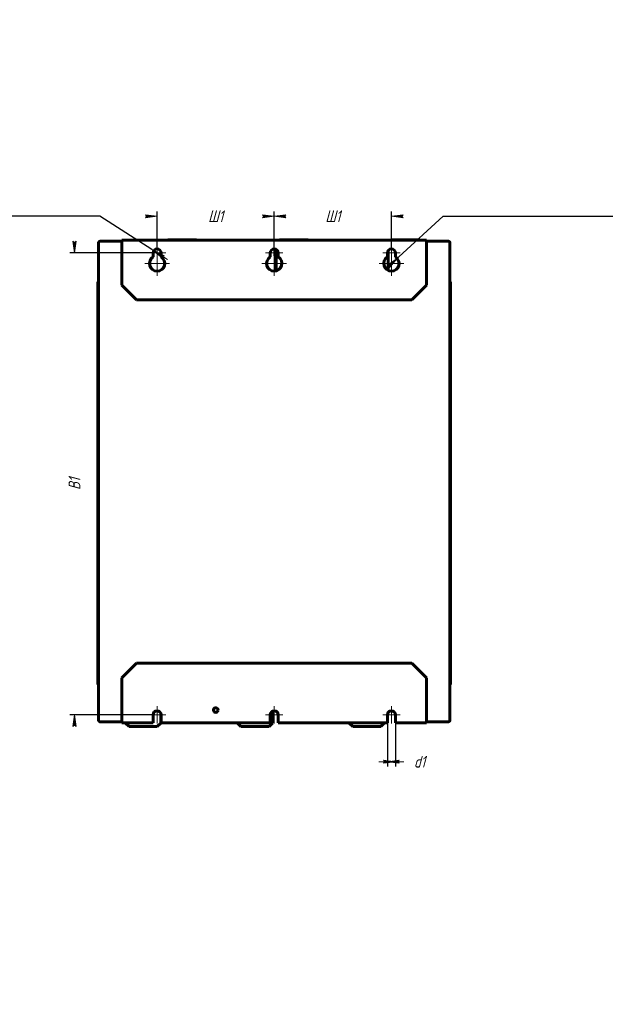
# Model space of a CAD drawing. Header units: millimetres. Extents: x 0 to 594, y 0 to 420.
# Tile 11 of 11: x 344 to 594, y 0 to 420. Entities that reach past the tile are written whole.
import ezdxf

# ---------------------------------------------------------------- set-up
doc = ezdxf.new("R2010")
doc.units = ezdxf.units.MM
for name, pattern in [('K5LT_AXLED', [19.5, 15, -1.5, 1.5, -1.5]), ('K5LT_BASIC', [0]), ('K5LT_THIN', [0])]:
    doc.linetypes.add(name, pattern=pattern)
doc.layers.add('Системный слой', color=7, linetype='Continuous')
doc.styles.add('KDIMTEXTSTYLE', font='GOST_AU.SHX', dxfattribs={"width": 0.96, "oblique": 15, "height": 5})
doc.dimstyles.new('KDIMSTYLE (0.25)', dxfattribs={"dimtxt": 5, "dimasz": 1, "dimexe": 2, "dimexo": 0, "dimgap": 1, "dimtad": 1, "dimlfac": 4, "dimtxsty": 'KDIMTEXTSTYLE', "dimsah": 1, "dimcen": 0, "dimdle": 1, "dimadec": 0, "dimazin": 0, "dimtfac": 0.667, "dimtmove": 0, "dimatfit": 3, "dimfxl": 1, "dimtvp": 1, "dimtolj": 1, "dimtzin": 0, "dimarcsym": 0})

# ---------------------------------------------------------------- blocks, each defined once
blk = doc.blocks.new('U35')
at = {"layer": 'Системный слой', "color": 30, "linetype": 'K5LT_AXLED', "lineweight": 18, "true_color": 0xff8000}
for q in [(402.71, 324.2), (399.02, 320.51), (402.71, 316.82), (406.4, 320.51)]:
    blk.add_line((402.71, 320.51), q, dxfattribs=at)
blk = doc.blocks.new('U36')
at = {"layer": 'Системный слой', "color": 30, "linetype": 'K5LT_AXLED', "lineweight": 18, "true_color": 0xff8000}
for q in [(402.71, 321.26), (397.46, 316.01), (407.96, 316.01), (402.71, 310.76)]:
    blk.add_line((402.71, 316.01), q, dxfattribs=at)
blk = doc.blocks.new('U37')
at = {"layer": 'Системный слой', "color": 30, "linetype": 'K5LT_AXLED', "lineweight": 18, "true_color": 0xff8000}
for q in [(452.71, 321.26), (447.46, 316.01), (457.96, 316.01), (452.71, 310.76)]:
    blk.add_line((452.71, 316.01), q, dxfattribs=at)
blk = doc.blocks.new('U38')
at = {"layer": 'Системный слой', "color": 30, "linetype": 'K5LT_AXLED', "lineweight": 18, "true_color": 0xff8000}
for q in [(452.71, 324.2), (449.02, 320.51), (456.4, 320.51), (452.71, 316.82)]:
    blk.add_line((452.71, 320.51), q, dxfattribs=at)
blk = doc.blocks.new('U39')
at = {"layer": 'Системный слой', "color": 30, "linetype": 'K5LT_AXLED', "lineweight": 18, "true_color": 0xff8000}
for q in [(502.71, 324.2), (499.02, 320.51), (506.4, 320.51), (502.71, 316.82)]:
    blk.add_line((502.71, 320.51), q, dxfattribs=at)
blk = doc.blocks.new('U40')
at = {"layer": 'Системный слой', "color": 30, "linetype": 'K5LT_AXLED', "lineweight": 18, "true_color": 0xff8000}
for q in [(502.71, 321.26), (497.46, 316.01), (502.71, 310.76), (507.96, 316.01)]:
    blk.add_line((502.71, 316.01), q, dxfattribs=at)
blk = doc.blocks.new('U41')
at = {"layer": 'Системный слой', "color": 30, "linetype": 'K5LT_AXLED', "lineweight": 18, "true_color": 0xff8000}
for q in [(402.71, 127.2), (399.02, 123.51), (402.71, 119.82), (406.4, 123.51)]:
    blk.add_line((402.71, 123.51), q, dxfattribs=at)
blk = doc.blocks.new('U42')
at = {"layer": 'Системный слой', "color": 30, "linetype": 'K5LT_AXLED', "lineweight": 18, "true_color": 0xff8000}
for q in [(452.71, 127.2), (449.02, 123.51), (452.71, 119.82), (456.4, 123.51)]:
    blk.add_line((452.71, 123.51), q, dxfattribs=at)
blk = doc.blocks.new('U43')
at = {"layer": 'Системный слой', "color": 30, "linetype": 'K5LT_AXLED', "lineweight": 18, "true_color": 0xff8000}
for q in [(502.71, 127.2), (499.02, 123.51), (502.71, 119.82), (506.4, 123.51)]:
    blk.add_line((502.71, 123.51), q, dxfattribs=at)
blk = doc.blocks.new('KDIMARROW_02')
at = {"layer": 'Системный слой'}
blk.add_hatch(color=0, dxfattribs=at).paths.add_polyline_path([(4.5, 0), (5, 0.66), (0, 0), (5, -0.66)])
at = {"layer": 'Системный слой', "color": 0, "linetype": 'K5LT_THIN', "lineweight": 18}
for p, q in [((0, 0), (-1, 0)), ((5, 0.66), (0, 0)), ((0, 0), (5, -0.66)), ((0, 0), (7, 0)), ((4.5, 0), (5, 0.66)), ((5, -0.66), (4.5, 0))]:
    blk.add_line(p, q, dxfattribs=at)
blk = doc.blocks.new('KDIMARROW_01')
at = {"layer": 'Системный слой'}
blk.add_hatch(color=0, dxfattribs=at).paths.add_polyline_path([(-5, -0.66), (0, 0), (-5, 0.66), (-4.5, 0)])
at = {"layer": 'Системный слой', "color": 0, "linetype": 'K5LT_THIN', "lineweight": 18}
for p, q in [((-4.5, 0), (-5, 0.66)), ((-5, 0.66), (0, 0)), ((0, 0), (-5, -0.66)), ((-5, -0.66), (-4.5, 0)), ((0, 0), (-1, 0))]:
    blk.add_line(p, q, dxfattribs=at)

msp = doc.modelspace()

# ---------------------------------------------------------------- linework, layer by layer
at = {"layer": 'Системный слой', "color": 150, "linetype": 'K5LT_BASIC', "lineweight": 60, "true_color": 0x0080ff}
for p, q in [((377.7091, 121.2581), (377.7091, 324.7581)), ((387.7091, 325.5081), (378.4591, 325.5081)), ((387.7091, 325.8831), (517.7091, 325.8831)), ((387.7091, 325.8831), (387.7091, 325.5081)), ((387.7091, 325.5081), (387.7091, 306.7581)), ((407.3879, 326.1331), (407.1379, 325.8831)), ((407.3879, 326.1331), (419.3879, 326.1331)), ((419.6379, 325.8831), (419.3879, 326.1331)), ((455.0879, 326.1331), (454.8379, 325.8831)), ((455.0879, 326.1331), (467.0879, 326.1331)), ((467.3379, 325.8831), (467.0879, 326.1331)), ((502.7879, 326.1331), (502.5379, 325.8831)), ((502.7879, 326.1331), (514.7879, 326.1331)), ((515.0379, 325.8831), (514.7879, 326.1331)), ((517.7091, 325.8831), (517.7091, 325.5081)), ((517.7091, 325.5081), (517.7091, 306.7581)), ((526.9591, 325.5081), (517.7091, 325.5081)), ((527.7091, 324.7581), (527.7091, 121.2581)), ((401.0216, 320.5081), (401.0216, 318.7856)), ((404.3966, 318.7856), (404.3966, 320.5081)), ((451.0216, 320.5081), (451.0216, 318.7856)), ((453.5879, 312.8791), (453.5879, 321.9487)), ((454.3966, 318.7856), (454.3966, 320.5081)), ((501.0216, 320.5081), (501.0216, 318.7856)), ((501.2879, 313.0853), (501.2879, 321.4179)), ((504.3966, 318.7856), (504.3966, 320.5081)), ((405.8879, 315.3314), (405.8879, 316.6847)), ((377.4591, 136.4304), (377.4591, 308.1804)), ((377.4591, 308.1804), (377.7091, 308.1804)), ((387.7091, 306.7581), (393.9591, 300.5081)), ((511.4591, 300.5081), (517.7091, 306.7581)), ((527.9591, 308.1804), (527.7091, 308.1804)), ((527.9591, 308.1804), (527.9591, 136.4304)), ((393.9591, 300.5081), (511.4591, 300.5081)), ((393.9591, 145.5081), (387.7091, 139.2581)), ((511.4591, 145.5081), (393.9591, 145.5081)), ((517.7091, 139.2581), (511.4591, 145.5081)), ((387.7091, 120.5081), (387.7091, 139.2581)), ((517.7091, 120.5081), (517.7091, 139.2581)), ((377.4591, 136.4304), (377.7091, 136.4304)), ((527.9591, 136.4304), (527.7091, 136.4304)), ((401.0216, 120.5081), (401.0216, 123.5081)), ((404.2841, 119.9856), (404.2841, 124.1139)), ((404.3966, 120.5081), (404.3966, 123.5081)), ((451.0216, 120.5081), (451.0216, 123.5081)), ((451.9841, 119.9856), (451.9841, 125.0319)), ((454.3966, 120.5081), (454.3966, 123.5081)), ((501.0216, 120.5081), (501.0216, 123.5081)), ((504.3966, 120.5081), (504.3966, 123.5081)), ((387.7091, 120.5081), (378.4591, 120.5081)), ((387.7091, 120.1331), (387.7091, 120.5081)), ((401.0216, 120.1331), (387.7091, 120.1331)), ((389.2841, 120.1331), (389.2841, 119.9856)), ((389.2841, 119.9856), (390.7841, 118.4856)), ((390.7841, 118.4856), (402.7841, 118.4856)), ((401.0216, 120.1331), (401.0216, 120.5081)), ((402.7841, 118.4856), (404.2841, 119.9856)), ((404.3966, 120.1331), (404.3966, 120.5081)), ((451.0216, 120.1331), (404.3966, 120.1331)), ((436.9841, 120.1331), (436.9841, 119.9856)), ((436.9841, 119.9856), (438.4841, 118.4856)), ((438.4841, 118.4856), (450.4841, 118.4856)), ((450.4841, 118.4856), (451.9841, 119.9856)), ((451.0216, 120.1331), (451.0216, 120.5081)), ((454.3966, 120.1331), (454.3966, 120.5081)), ((501.0216, 120.1331), (454.3966, 120.1331)), ((484.6841, 120.1331), (484.6841, 119.9856)), ((484.6841, 119.9856), (486.1841, 118.4856)), ((486.1841, 118.4856), (498.1841, 118.4856)), ((498.1841, 118.4856), (499.6841, 119.9856)), ((499.6841, 119.9856), (499.6841, 120.1331)), ((501.0216, 120.1331), (501.0216, 120.5081)), ((504.3966, 120.1331), (504.3966, 120.5081)), ((517.7091, 120.1331), (504.3966, 120.1331)), ((517.7091, 120.1331), (517.7091, 120.5081)), ((526.9591, 120.5081), (517.7091, 120.5081))]:
    msp.add_line(p, q, dxfattribs=at)
msp.add_circle((427.7091, 125.5081), 1, dxfattribs=at)
for centre, radius, start, end in [((402.7091, 320.5081), 1.6875, 0, 180), ((452.7091, 320.5081), 1.6875, 0, 180), ((502.7091, 320.5081), 1.6875, 0, 180), ((402.7091, 316.0081), 3.25, 121.280667, 58.719333), ((452.7091, 316.0081), 3.25, 121.280667, 58.719333), ((502.7091, 316.0081), 3.25, 121.280667, 58.719333), ((402.7091, 123.5081), 1.6875, 0, 180), ((452.7091, 123.5081), 1.6875, 0, 180), ((502.7091, 123.5081), 1.6875, 0, 180)]:
    msp.add_arc(centre, radius, start, end, dxfattribs=at)
for points in [[(377.7091, 324.7581), (377.7091, 324.7987), (377.7157, 324.8787), (377.7442, 324.9948), (377.7891, 325.1013), (377.8469, 325.1958), (377.9141, 325.2767), (377.9875, 325.3439), (378.0644, 325.398), (378.1431, 325.4401), (378.2223, 325.4713), (378.3015, 325.4928), (378.3803, 325.5053), (378.433, 325.5081), (378.4591, 325.5081)], [(527.7091, 324.7581), (527.7091, 324.7987), (527.7026, 324.8787), (527.674, 324.9948), (527.6292, 325.1013), (527.5713, 325.1958), (527.5041, 325.2767), (527.4307, 325.3439), (527.3538, 325.398), (527.2752, 325.4401), (527.196, 325.4713), (527.1168, 325.4928), (527.0379, 325.5053), (526.9853, 325.5081), (526.9591, 325.5081)], [(377.7091, 121.2581), (377.7091, 121.2174), (377.7157, 121.1374), (377.7442, 121.0213), (377.7891, 120.9148), (377.8469, 120.8203), (377.9141, 120.7394), (377.9875, 120.6722), (378.0644, 120.6181), (378.1431, 120.576), (378.2223, 120.5448), (378.3015, 120.5233), (378.3803, 120.5108), (378.433, 120.5081), (378.4591, 120.5081)], [(527.7091, 121.2581), (527.7091, 121.2174), (527.7026, 121.1374), (527.674, 121.0213), (527.6292, 120.9148), (527.5713, 120.8203), (527.5041, 120.7394), (527.4307, 120.6722), (527.3538, 120.6181), (527.2752, 120.576), (527.196, 120.5448), (527.1168, 120.5233), (527.0379, 120.5108), (526.9853, 120.5081), (526.9591, 120.5081)]]:
    msp.add_open_spline(points, degree=3, dxfattribs=at)

# ---------------------------------------------------------------- block references
at = {"layer": 'Системный слой'}
for name in ['U35', 'U38', 'U39', 'U36', 'U37', 'U40', 'U41', 'U42', 'U43']:
    msp.add_blockref(name, (0, 0), dxfattribs=at)

# ---------------------------------------------------------------- dimensions: what is measured, and where the dimension line sits
at = {"layer": 'Системный слой', "color": 7}
for center, radius, location, text in [((402.7091, 320.5081), 1.6875, (378.3198, 336.1331), '\\H5.0;\\W0.965;\\Q15;\\H5.0;\\W0.965;\\Q15;\\Q15;d1'), ((502.7091, 316.0081), 3.25, (524.7489, 336.1331), '\\H5.0;\\W0.965;\\Q15;\\H5.0;\\W0.965;\\Q15;\\Q15;d2')]:
    msp.add_diameter_dim(center=center, radius=radius, location=location, text=text, dimstyle='KDIMSTYLE (0.25)', override={"dimtih": 1, "dimtoh": 1, "dimblk1": 'KDIMARROW_02', "dimblk2": 'KDIMARROW_02', "dimclrt": 7, "dimtmove": 1, "dimatfit": 2, "dimtolj": 1}, dxfattribs=at).render()
for base, p1, p2, location, text, override in [((402.7091, 336.1331), (452.7091, 322.1956), (402.7091, 322.1956), (427.7091, 336.1331), '\\H5.0;\\W0.965;\\Q15;\\H5.0;\\W0.965;\\Q15;\\Q15;Ш1', {"dimexo": 0, "dimblk1": 'KDIMARROW_01', "dimblk2": 'KDIMARROW_01', "dimse1": 0, "dimse2": 0, "dimclrt": 7, "dimtolj": 1}), ((452.7091, 336.1331), (502.7091, 322.1956), (452.7091, 319.2581), (477.7091, 336.1331), '\\H5.0;\\W0.965;\\Q15;\\H5.0;\\W0.965;\\Q15;\\Q15;Ш1', {"dimexo": 0, "dimblk1": 'KDIMARROW_01', "dimblk2": 'KDIMARROW_01', "dimse1": 0, "dimse2": 0, "dimclrt": 7, "dimtolj": 1}), ((501.0216, 103.4856), (504.3966, 120.5081), (501.0216, 120.5081), (514.754, 103.4856), '\\H5.0;\\W0.965;\\Q15;\\H5.0;\\W0.965;\\Q15;\\Q15;d1', {"dimexo": 0, "dimblk1": 'KDIMARROW_02', "dimblk2": 'KDIMARROW_02', "dimse1": 0, "dimse2": 0, "dimclrt": 7, "dimtolj": 1})]:
    msp.add_linear_dim(base=base, p1=p1, p2=p2, location=location, text=text, dimstyle='KDIMSTYLE (0.25)', override=override, dxfattribs=at).render()
msp.add_linear_dim(base=(367.4591, 123.5081), p1=(401.0216, 320.5081), p2=(401.0216, 123.5081), angle=90, location=(367.4591, 222.0081), text='\\H5.0;\\W0.965;\\Q15;\\H5.0;\\W0.965;\\Q15;\\Q15;В1', dimstyle='KDIMSTYLE (0.25)', override={"dimexo": 0, "dimblk1": 'KDIMARROW_01', "dimblk2": 'KDIMARROW_01', "dimse1": 0, "dimse2": 0, "dimclrt": 7, "dimtolj": 1}, dxfattribs=at).render()

doc.saveas('drawing.dxf')
